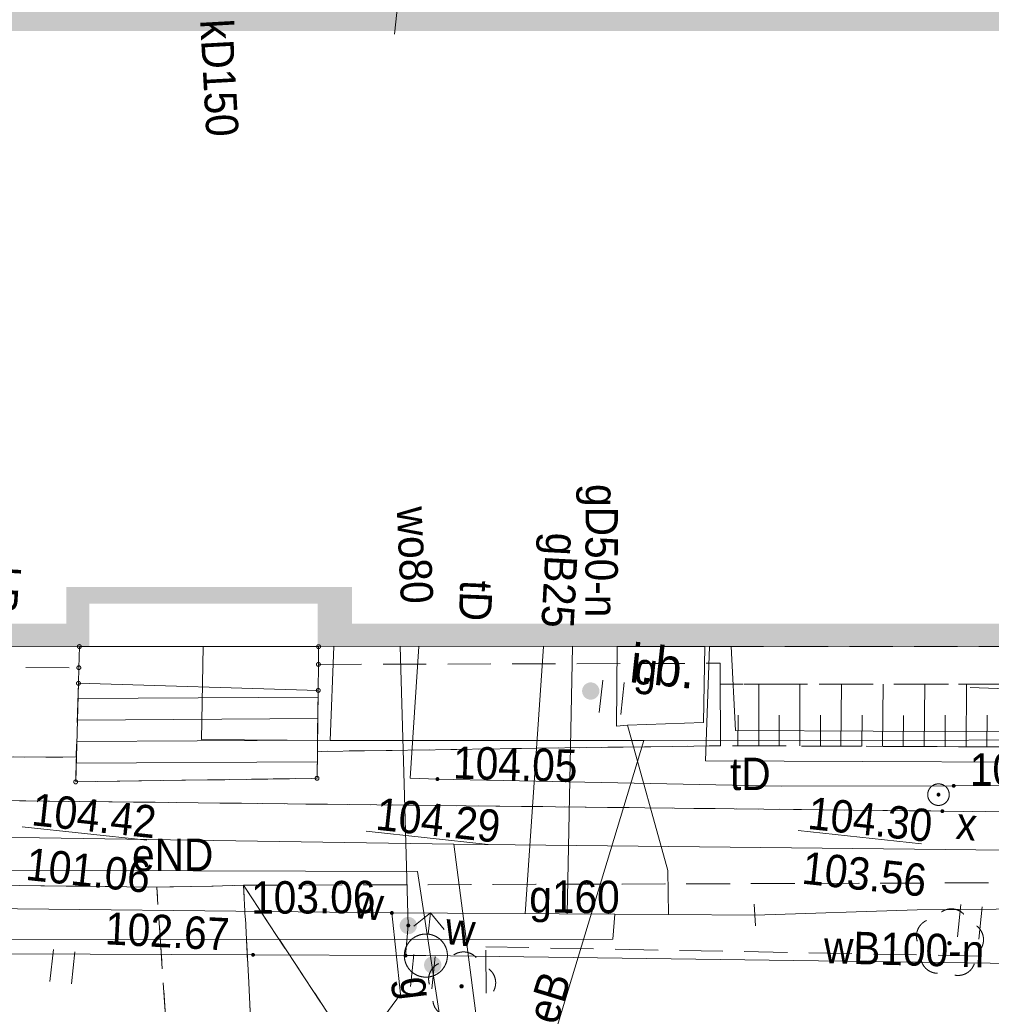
# Model space of a CAD drawing. Header units: millimetres. Extents: x -165388 to 921073, y -295343 to 494042.
# Tile 11 of 117: x -85123 to -62574, y -125947 to -103108. Entities that reach past the tile are written whole.
import ezdxf
from ezdxf.xclip import XClip

# ---------------------------------------------------------------- set-up
doc = ezdxf.new("R2010")
doc.units = ezdxf.units.MM
doc.header["$MEASUREMENT"] = 0
doc.header["$XCLIPFRAME"] = 0
for name, pattern in [('0.5_0.5', [1000, 500, -500]), ('mz1.0_0.5', [1500, 1000, -500]), ('mz1.25_0.5', [1750, 1250, -500])]:
    doc.linetypes.add(name, pattern=pattern)
for name, color, linetype, lineweight in [('7795.2023_2_000 Inne (niezydentyfikowane)_Nr_pióra__7', 7, 'Continuous', 18), ('7795.2023_2_219-działka ewidencyjna_Nr_pióra__7', 7, 'Continuous', 18), ('7795.2023_2_312-budynek ewidencyjny_Nr_pióra__7', 7, 'Continuous', 18), ('7795.2023_2_352-schody_Nr_pióra__7', 7, 'Continuous', 18), ('7795.2023_2_chodnik (powierzchnia)_Nr_pióra__7', 7, 'Continuous', 18), ('7795.2023_2_hydrant (punkt)_Nr_pióra__7', 7, 'Continuous', 18), ('7795.2023_2_inna budowla (powierzchnia)-Atr17_Nr_pióra__7', 7, 'Continuous', 18), ('7795.2023_2_inna budowla (powierzchnia)_Nr_pióra__7', 7, 'Continuous', 18), ('7795.2023_2_murek oporowy (linia)_Nr_pióra__7', 7, 'Continuous', 18), ('7795.2023_2_przewód gazowy (linia)-Atr1_Nr_pióra__7', 7, 'Continuous', 18), ('7795.2023_2_punkt o określonej wysokości (sieć kanalizacyjna)-Atr2_Nr_pióra__7', 7, 'Continuous', 18), ('7795.2023_2_punkt o określonej wysokości (sieć niezidentyfikowana)-Atr2_Nr_pióra__7', 7, 'Continuous', 18), ('7795.2023_2_punkt o określonej wysokości (sieć niezidentyfikowana)-Atr3_Nr_pióra__7', 7, 'Continuous', 18), ('7795.2023_2_punkt o określonej wysokości (sieć wodociągowa)-Atr2_Nr_pióra__7', 7, 'Continuous', 18), ('7795.2023_2_punkt zmiany cech lub źródła danych o położeniu przewodu (sieć gazowa)_Nr_pióra__7', 7, 'Continuous', 18), ('7795.2023_2_skarpa nieumocniona (powierzchnia)_Nr_pióra__7', 7, 'Continuous', 18), ('7795.2023_2_studzienka okrągła - przewód niezidentyfikowany (punkt)-Atr17_Nr_pióra__7', 7, 'Continuous', 18), ('7795.2023_2_studzienka okrągła - przewód niezidentyfikowany (punkt)_Nr_pióra__7', 7, 'Continuous', 18), ('7795.2023_2_trawnik (powierzchnia) - symbol_Nr_pióra__7', 7, 'Continuous', 18), ('7795.2023_2_trawnik (powierzchnia)_Nr_pióra__7', 7, 'Continuous', 18), ('7795.2023_2_Wstawianie ramki sekcyjnej z opisem_Nr_pióra__7', 7, 'Continuous', 18), ('7795.2023_2_zakrzewienie (powierzchnia)_Nr_pióra__7', 7, 'Continuous', 18), ('7795.2023_2_zasuwa - siec gazowa (punkt)-Atr17_Nr_pióra__7', 7, 'Continuous', 18), ('7795.2023_2_zasuwa - siec wodociągowa (punkt)-Atr17_Nr_pióra__7', 7, 'Continuous', 18), ('Zagospodarowanie - Budynki_Nr_pióra__1', 7, 'Continuous', 13)]:
    doc.layers.add(name, color=color, linetype=linetype, lineweight=lineweight)
for name, color, linetype in [('7795.2023_2_203-punkt graniczny', 7, 'Continuous'), ('7795.2023_2_drzewo liściaste (punkt)', 7, 'Continuous'), ('7795.2023_2_punkt o określonej wysokości (sieć gazowa)', 7, 'Continuous'), ('7795.2023_2_punkt o określonej wysokości (sieć niezidentyfikowana)', 7, 'Continuous'), ('7795.2023_2_punkt o określonej wysokości (sieć telekomunikacyjna)', 7, 'Continuous'), ('7795.2023_2_punkt o określonej wysokości (sieć wodociągowa)', 7, 'Continuous'), ('7795.2023_2_zasuwa - siec gazowa (punkt)', 7, 'Continuous'), ('7795.2023_2_zasuwa - siec wodociągowa (punkt)', 7, 'Continuous'), ('Zagospodarowanie - Budynki', 7, 'Continuous')]:
    doc.layers.add(name, color=color, linetype=linetype)
for name, color, linetype, lineweight, true_color in [('7795.2023_2_218-kontur użytku gruntowego_Nr_pióra__3', 7, 'Continuous', 18, 0x959595), ('7795.2023_2_drzewo liściaste (punkt)_Nr_pióra__94', 7, 'Continuous', 18, 0x4a4a4a), ('7795.2023_2_przewód elektroenergetyczny (linia)-Atr1_Nr_pióra__1', 7, 'Continuous', 18, 0x4c4c4c), ('7795.2023_2_przewód elektroenergetyczny (linia)_Nr_pióra__1', 7, 'Continuous', 18, 0x4c4c4c), ('7795.2023_2_przewód gazowy (linia)_Nr_pióra__40', 7, 'Continuous', 18, 0xbcbcbc), ('7795.2023_2_przewód kanalizacyjny (linia)-Atr1_Nr_pióra__34', 7, 'Continuous', 18, 0x4a4a4a), ('7795.2023_2_przewód kanalizacyjny (linia)_Nr_pióra__34', 7, 'Continuous', 18, 0x4a4a4a), ('7795.2023_2_przewód telekomunikacyjny (linia)-Atr1_Nr_pióra__30', 7, 'Continuous', 18, 0x969696), ('7795.2023_2_przewód telekomunikacyjny (linia)_Nr_pióra__30', 7, 'Continuous', 18, 0x969696), ('7795.2023_2_przewód wodociągowy (linia)-Atr1_Nr_pióra__5', 7, 'Continuous', 18, 0x1d1d1d), ('7795.2023_2_przewód wodociągowy (linia)_Nr_pióra__5', 7, 'Continuous', 18, 0x1d1d1d), ('7795.2023_2_Punkt budynku_Nr_pióra__5', 7, 'Continuous', 18, 0x1d1d1d), ('7795.2023_2_punkt o określonej wysokości (sieć gazowa)-Atr2_Nr_pióra__40', 7, 'Continuous', 18, 0xbcbcbc), ('7795.2023_2_punkt o określonej wysokości (sieć kanalizacyjna)-Atr2_Nr_pióra__34', 7, 'Continuous', 18, 0x4a4a4a), ('7795.2023_2_punkt o określonej wysokości (sieć kanalizacyjna)-Atr3_Nr_pióra__34', 7, 'Continuous', 18, 0x4a4a4a), ('7795.2023_2_punkt o określonej wysokości (sieć telekomunikacyjna)-Atr2_Nr_pióra__30', 7, 'Continuous', 18, 0x969696), ('7795.2023_2_punkt o określonej wysokości (sieć wodociągowa)-Atr2_Nr_pióra__5', 7, 'Continuous', 18, 0x1d1d1d)]:
    doc.layers.add(name, color=color, linetype=linetype, lineweight=lineweight, true_color=true_color)
doc.styles.add('GENERATED_STYLE_1', font='txt')
doc.linetypes.add('450-500k', pattern='A,0,[2,A.01.1_PROJEKT_ZAGOSPODAROWANIA_DZIAŁKI1.Shx,S=39.68254,R=0,X=0,Y=0],-5000,0', length=5000)

# ---------------------------------------------------------------- blocks, each defined once
blk = doc.blocks.new('Rysunek_1_2', base_point=(-8073115860, -4958828181))
at = {"layer": '7795.2023_2_203-punkt graniczny', "linetype": 'Continuous', "lineweight": 0, "true_color": 0x000000}
blk.add_hatch(color=18, dxfattribs=at).paths.add_polyline_path([(-63666, -121471, 1), (-63755, -121461, 1)])
at = {"layer": '7795.2023_2_drzewo liściaste (punkt)', "linetype": 'Continuous', "lineweight": 0, "true_color": 0x4a4a4a}
for points in [[(-63496, -124536, 1), (-63596, -124525, 1)], [(-74817, -125535, 1), (-74917, -125525, 1)]]:
    blk.add_hatch(color=251, dxfattribs=at).paths.add_polyline_path(points)
at = {"layer": '7795.2023_2_punkt o określonej wysokości (sieć gazowa)', "linetype": 'Continuous', "lineweight": 0, "true_color": 0xbcbcbc}
blk.add_hatch(color=9, dxfattribs=at).paths.add_polyline_path([(-76440, -123833, 1), (-76530, -123823, 1)])
at = {"layer": '7795.2023_2_punkt o określonej wysokości (sieć niezidentyfikowana)', "linetype": 'Continuous', "lineweight": 0, "true_color": 0x000000}
blk.add_hatch(color=18, dxfattribs=at).paths.add_polyline_path([(-63755, -121089, 1), (-63845, -121079, 1)])
at = {"layer": '7795.2023_2_punkt o określonej wysokości (sieć telekomunikacyjna)', "linetype": 'Continuous', "lineweight": 0, "true_color": 0x969696}
for points in [[(-75383, -120728, 1), (-75473, -120718, 1)], [(-63402, -120885, 1), (-63491, -120876, 1)]]:
    blk.add_hatch(color=252, dxfattribs=at).paths.add_polyline_path(points)
at = {"layer": '7795.2023_2_punkt o określonej wysokości (sieć wodociągowa)', "linetype": 'Continuous', "lineweight": 0, "true_color": 0x1d1d1d}
for points in [[(-76059, -124125, 1), (-76149, -124115, 1)], [(-79662, -124805, 1), (-79751, -124795, 1)], [(-76124, -124822, 1), (-76213, -124812, 1)]]:
    blk.add_hatch(color=250, dxfattribs=at).paths.add_polyline_path(points)
at = {"layer": '7795.2023_2_zasuwa - siec gazowa (punkt)', "linetype": 'Continuous', "lineweight": 0, "true_color": 0x000000}
blk.add_hatch(color=18, dxfattribs=at).paths.add_polyline_path([(-71671, -118702, 1), (-72069, -118659, 1)])
at = {"layer": '7795.2023_2_zasuwa - siec wodociągowa (punkt)', "linetype": 'Continuous', "lineweight": 0, "true_color": 0x000000}
for points in [[(-75905, -124141, 1), (-76302, -124099, 1)], [(-75338, -125029, 1), (-75738, -125042, 1)]]:
    blk.add_hatch(color=18, dxfattribs=at).paths.add_polyline_path(points)
at = {"layer": '7795.2023_2_000 Inne (niezydentyfikowane)_Nr_pióra__7', "linetype": 'Continuous', "flags": 128}
for points in [[(-67973, -119953), (-67970, -118515)], [(-67018, -119955), (-67015, -118517)], [(-66063, -119956), (-66050, -118520)], [(-65099, -119969), (-65084, -118523)], [(-64134, -119972), (-64118, -118515)], [(-63158, -119976), (-63153, -118518)], [(-68456, -119951), (-68450, -119238)], [(-67501, -119953), (-67495, -119240)], [(-66536, -119956), (-66539, -119242)], [(-65580, -119958), (-65574, -119244)], [(-64616, -119971), (-64609, -119247)], [(-63641, -119975), (-63643, -119240)], [(-62676, -119977), (-62668, -119244)]]:
    blk.add_lwpolyline(points, dxfattribs=at)
at = {"layer": '7795.2023_2_218-kontur użytku gruntowego_Nr_pióra__3', "linetype": '0.5_0.5', "flags": 128}
for points in [[(-142475, -120587), (-63710, -121466)], [(-63710, -121466), (-57493, -121539)]]:
    blk.add_lwpolyline(points, dxfattribs=at)
at = {"layer": '7795.2023_2_219-działka ewidencyjna_Nr_pióra__7', "linetype": 'Continuous', "flags": 128}
for points in [[(-142475, -120587), (-63710, -121466)], [(-63710, -121466), (-57493, -121539)]]:
    blk.add_lwpolyline(points, dxfattribs=at)
at = {"layer": '7795.2023_2_312-budynek ewidencyjny_Nr_pióra__7', "linetype": 'Continuous', "flags": 128}
blk.add_lwpolyline([(-57437, -117642), (-129530, -117660)], dxfattribs=at)
at = {"layer": '7795.2023_2_352-schody_Nr_pióra__7', "linetype": 'Continuous', "flags": 128}
for points in [[(-78194, -118666), (-78190, -118063), (-78186, -117651), (-83738, -117650), (-83750, -118141), (-83759, -118502)], [(-78194, -118666), (-78190, -118063), (-78186, -117651), (-83738, -117650), (-83750, -118141), (-83759, -118502)], [(-78194, -118666), (-83759, -118502), (-83823, -120788), (-78222, -120705)], [(-78194, -118666), (-83759, -118502), (-83823, -120788), (-78222, -120705)]]:
    blk.add_lwpolyline(points, close=True, dxfattribs=at)
for points in [[(-83768, -118854), (-78197, -118820)], [(-83783, -119354), (-78203, -119320)], [(-83797, -119854), (-78210, -119820)], [(-83810, -120354), (-78217, -120320)]]:
    blk.add_lwpolyline(points, dxfattribs=at)
at = {"layer": '7795.2023_2_chodnik (powierzchnia)_Nr_pióra__7', "linetype": 'mz1.0_0.5', "flags": 128}
for points in [[(-133564, -120486), (-133603, -117474), (-133148, -117453), (-132405, -117462), (-131641, -117463), (-131733, -120018), (-117448, -120171), (-94590, -120188), (-84123, -120213), (-83811, -120206), (-83823, -120788), (-78222, -120705), (-78215, -120082), (-68858, -119948), (-58584, -119994), (-57508, -120089), (-50285, -120069), (-46807, -120180), (-48984, -123135), (-51551, -123061), (-55730, -123106), (-79926, -123187), (-81942, -123233), (-87867, -123151), (-93853, -123072), (-133543, -123012)], [(-80672, -142910), (-81025, -136627), (-81942, -123233), (-79926, -123187), (-78901, -142708), (-78752, -143669)]]:
    blk.add_lwpolyline(points, close=True, dxfattribs=at)
at = {"layer": '7795.2023_2_drzewo liściaste (punkt)_Nr_pióra__94', "linetype": 'Continuous'}
for centre, start, end in [((-63503, -124133), 43.1542, 124.6102), ((-63911, -124367), 115.1902, 196.4302), ((-63155, -124448), 331.3342, 52.5742), ((-74824, -125132), 43.1542, 124.6102), ((-63814, -124828), 187.1032, 268.7532), ((-75232, -125366), 115.1902, 196.4302), ((-74476, -125447), 331.3342, 52.5742), ((-63347, -124878), 259.0112, 340.6612), ((-75135, -125827), 187.1032, 268.7532)]:
    blk.add_arc(centre, 400, start, end, dxfattribs=at)
at = {"layer": '7795.2023_2_hydrant (punkt)_Nr_pióra__7', "linetype": 'Continuous'}
for p, q in [((-75589, -123823), (-75978, -124137)), ((-75642, -124320), (-75589, -123823)), ((-75589, -123823), (-75275, -124212))]:
    blk.add_line(p, q, dxfattribs=at)
blk.add_circle((-75696, -124817), 500, dxfattribs=at)
at = {"layer": '7795.2023_2_inna budowla (powierzchnia)_Nr_pióra__7', "linetype": 'Continuous', "flags": 128}
blk.add_lwpolyline([(-71257, -117650), (-69225, -117646), (-69253, -119413), (-71020, -119475), (-71274, -119498)], close=True, dxfattribs=at)
at = {"layer": '7795.2023_2_murek oporowy (linia)_Nr_pióra__7', "linetype": 'Continuous'}
blk.add_line((-69112, -117645), (-68862, -117645), dxfattribs=at)
at = {"layer": '7795.2023_2_murek oporowy (linia)_Nr_pióra__7', "linetype": '450-500k'}
blk.add_line((-68612, -117644), (-68862, -117645), dxfattribs=at)
at = {"layer": '7795.2023_2_murek oporowy (linia)_Nr_pióra__7', "linetype": 'Continuous', "flags": 128}
blk.add_lwpolyline([(-69112, -117645), (-69209, -120299), (-58243, -120345), (-58274, -117653)], dxfattribs=at)
at = {"layer": '7795.2023_2_murek oporowy (linia)_Nr_pióra__7', "linetype": '450-500k', "flags": 128}
blk.add_lwpolyline([(-68612, -117644), (-68507, -119598), (-58925, -119642), (-58774, -117640)], dxfattribs=at)
at = {"layer": '7795.2023_2_przewód elektroenergetyczny (linia)_Nr_pióra__1', "linetype": 'Continuous', "flags": 128}
for points in [[(-58119, -97726), (-54859, -97905), (-55315, -119328), (-55558, -119815), (-70635, -119828), (-77917, -119832), (-77834, -117649)], [(-77917, -119832), (-80901, -119804), (-80861, -117646)], [(-63462, -140078), (-63306, -139743), (-62753, -138525), (-63082, -137936), (-65672, -137890), (-76062, -137712), (-70635, -119828)], [(-151748, -121374), (-143439, -121318), (-133480, -121581), (-112655, -121801), (-104226, -121890), (-84666, -122086), (-75047, -122232), (-54383, -122455), (-46849, -122539), (-45914, -122548)], [(-75047, -122232), (-72953, -138357), (-67139, -139664), (-63917, -140381)], [(-75047, -122232), (-72953, -138357), (-67139, -139664), (-63917, -140381)], [(-73490, -138490), (-75889, -122866), (-88909, -122828), (-104361, -122771), (-123393, -122712), (-142172, -122641), (-151430, -122594), (-151889, -122595)]]:
    blk.add_lwpolyline(points, dxfattribs=at)
at = {"layer": '7795.2023_2_przewód gazowy (linia)_Nr_pióra__40', "linetype": 'Continuous', "flags": 128}
for points in [[(-73389, -123848), (-72966, -117648)], [(-72414, -123852), (-72292, -117649)], [(-70062, -123862), (-70084, -122844), (-71020, -119475)], [(-151915, -122817), (-104573, -123533), (-88077, -123702), (-76485, -123828)], [(-68062, -123876), (-64298, -123756), (-54231, -123668), (-43369, -123757), (-57796, -157210)], [(-88087, -124445), (-71361, -124437), (-71309, -123860)], [(-76485, -123828), (-76284, -125710), (-76755, -126353), (-77638, -126329)], [(-76485, -123828), (-71309, -123860), (-70062, -123862), (-68062, -123876)]]:
    blk.add_lwpolyline(points, dxfattribs=at)
at = {"layer": '7795.2023_2_przewód kanalizacyjny (linia)_Nr_pióra__34', "linetype": 'Continuous', "flags": 128}
blk.add_lwpolyline([(-63061, -118599), (-61799, -118643)], dxfattribs=at)
at = {"layer": '7795.2023_2_przewód telekomunikacyjny (linia)_Nr_pióra__30', "linetype": 'Continuous', "flags": 128}
blk.add_lwpolyline([(-46770, -121059), (-47366, -120703), (-47754, -120662), (-52113, -120798), (-53787, -120840), (-63446, -120881), (-67440, -120885), (-75428, -120723), (-76060, -120705), (-75863, -117649)], dxfattribs=at)
at = {"layer": '7795.2023_2_przewód wodociągowy (linia)_Nr_pióra__5', "linetype": 'Continuous', "flags": 128}
for points in [[(-76168, -124817), (-76104, -124120), (-76206, -120569), (-76295, -117643)], [(-114063, -125462), (-112404, -125469), (-111876, -124671), (-79707, -124800), (-76168, -124817), (-75696, -124817)], [(-75696, -124817), (-51212, -125149), (-42828, -128483)]]:
    blk.add_lwpolyline(points, dxfattribs=at)
at = {"layer": '7795.2023_2_Punkt budynku_Nr_pióra__5', "linetype": 'Continuous'}
for centre in [(-83738, -117650), (-78186, -117651), (-78190, -118063), (-83750, -118141), (-83759, -118502), (-78194, -118666), (-83823, -120788), (-78222, -120705)]:
    blk.add_circle(centre, 45, dxfattribs=at)
at = {"layer": '7795.2023_2_punkt o określonej wysokości (sieć kanalizacyjna)-Atr2_Nr_pióra__7', "linetype": 'Continuous', "flags": 128}
blk.add_lwpolyline([(-85067, -121830), (-82171, -122140)], dxfattribs=at)
at = {"layer": '7795.2023_2_punkt o określonej wysokości (sieć niezidentyfikowana)-Atr2_Nr_pióra__7', "linetype": 'Continuous', "flags": 128}
blk.add_lwpolyline([(-67055, -121916), (-64197, -122222)], dxfattribs=at)
at = {"layer": '7795.2023_2_punkt o określonej wysokości (sieć wodociągowa)-Atr2_Nr_pióra__7', "linetype": 'Continuous', "flags": 128}
blk.add_lwpolyline([(-77080, -121934), (-74249, -122237)], dxfattribs=at)
at = {"layer": '7795.2023_2_punkt zmiany cech lub źródła danych o położeniu przewodu (sieć gazowa)_Nr_pióra__7', "linetype": 'Continuous'}
blk.add_line((-68081, -123626), (-68043, -124125), dxfattribs=at)
at = {"layer": '7795.2023_2_skarpa nieumocniona (powierzchnia)_Nr_pióra__7', "linetype": 'mz1.25_0.5', "flags": 128}
blk.add_lwpolyline([(-58584, -119994), (-68858, -119948), (-68866, -118520), (-58547, -118519)], close=True, dxfattribs=at)
blk.add_lwpolyline([(-58584, -119994), (-68858, -119948), (-68866, -118520), (-58547, -118519)], close=True, dxfattribs=at)
at = {"layer": '7795.2023_2_studzienka okrągła - przewód niezidentyfikowany (punkt)_Nr_pióra__7', "linetype": 'Continuous'}
blk.add_circle((-63800, -121084), 250, dxfattribs=at)
at = {"layer": '7795.2023_2_trawnik (powierzchnia) - symbol_Nr_pióra__7', "linetype": 'Continuous'}
for p, q in [((-71673, -119175), (-71593, -118429)), ((-71175, -119228), (-71095, -118483)), ((-63360, -124381), (-63280, -123635)), ((-62863, -124434), (-62783, -123688)), ((-84421, -125422), (-84341, -124676)), ((-83924, -125475), (-83844, -124730)), ((-76055, -125534), (-75975, -124789)), ((-75558, -125588), (-75478, -124842))]:
    blk.add_line(p, q, dxfattribs=at)
at = {"layer": '7795.2023_2_trawnik (powierzchnia)_Nr_pióra__7', "linetype": 'mz1.0_0.5', "flags": 128}
for points in [[(-129802, -117479), (-129754, -118158), (-112694, -118136), (-112503, -118137), (-112549, -118655), (-108842, -118690), (-108348, -118683), (-104734, -118648), (-104185, -118596), (-100553, -118583), (-100553, -118110), (-83750, -118141), (-83759, -118502), (-83811, -120206), (-84123, -120213), (-94590, -120188), (-117448, -120171), (-131733, -120018), (-131641, -117463)], [(-68862, -117645), (-58524, -117647), (-58547, -118519), (-68866, -118520), (-68864, -118037)], [(-78190, -118063), (-68864, -118037), (-68866, -118520), (-68858, -119948), (-78215, -120082), (-78194, -118666)], [(-133543, -123012), (-93853, -123072), (-87867, -123151), (-81942, -123233), (-81025, -136627), (-80672, -142910), (-92959, -137621), (-93253, -138303), (-95494, -143444), (-109947, -137258), (-112834, -136235), (-118443, -134517), (-121609, -133564), (-124107, -132934), (-126089, -132481), (-128380, -131984), (-130030, -131616), (-131223, -131397), (-131576, -131219), (-131915, -131001), (-132231, -130756), (-132512, -130475), (-132682, -130275), (-132909, -129949), (-133103, -129607), (-133265, -129237), (-133384, -128852), (-133473, -128461), (-133489, -128328), (-133550, -127024), (-133585, -124436)], [(-79926, -123187), (-64945, -145933), (-63405, -142448), (-58404, -144492), (-58210, -144091), (-57054, -144466), (-48445, -124017), (-48984, -123135), (-51551, -123061), (-55730, -123106)], [(-59512, -148165), (-59493, -148268), (-59766, -148570), (-64667, -150660), (-74055, -146476), (-73777, -145852), (-78752, -143669), (-78901, -142708), (-79926, -123187), (-64945, -145933)], [(-74306, -124614), (-61479, -124853), (-61376, -130466), (-74250, -130373)]]:
    blk.add_lwpolyline(points, close=True, dxfattribs=at)
at = {"layer": '7795.2023_2_Wstawianie ramki sekcyjnej z opisem_Nr_pióra__7', "linetype": 'Continuous', "flags": 128}
blk.add_lwpolyline([(-76423, -103448), (-75890, -98477)], dxfattribs=at)
at = {"layer": '7795.2023_2_zakrzewienie (powierzchnia)_Nr_pióra__7', "linetype": 'mz1.0_0.5', "flags": 128}
blk.add_lwpolyline([(-74306, -124614), (-61479, -124853), (-61376, -130466), (-74250, -130373)], close=True, dxfattribs=at)
at = {"layer": '7795.2023_2_inna budowla (powierzchnia)-Atr17_Nr_pióra__7', "linetype": 'Continuous', "insert": (-70946, -118031), "char_height": 900, "attachment_point": 4, "rotation": 353.8822, "style": 'GENERATED_STYLE_1'}
blk.add_mtext('\\A1;{\\W0.900000x;\\fArial|b0|i0|c238|p38;i.b.}', dxfattribs=at)
at = {"layer": '7795.2023_2_przewód elektroenergetyczny (linia)-Atr1_Nr_pióra__1', "linetype": 'Continuous', "char_height": 750, "attachment_point": 4, "style": 'GENERATED_STYLE_1'}
for s, insert, rotation in [('\\A1;{\\W0.900000x;\\fArial|b0|i0|c238|p38;eND}', (-82515, -122487), 0.1082), ('\\A1;{\\W0.900000x;\\fArial|b0|i0|c238|p38;eB}', (-73010, -126342), 73.1262)]:
    blk.add_mtext(s, dxfattribs=dict(at, insert=insert, rotation=rotation))
at = {"layer": '7795.2023_2_przewód gazowy (linia)-Atr1_Nr_pióra__7', "linetype": 'Continuous', "char_height": 750, "attachment_point": 4, "style": 'GENERATED_STYLE_1'}
for s, insert, rotation in [('\\A1;{\\W0.900000x;\\fArial|b0|i0|c238|p38;gD50-n}', (-71725, -113880), 269.8412), ('\\A1;{\\W0.900000x;\\fArial|b0|i0|c238|p38;gB25}', (-72640, -115010), 267.0072), ('\\A1;{\\W0.900000x;\\fArial|b0|i0|c238|p38;g160}', (-73296, -123559), 359.6902), ('\\A1;{\\W0.900000x;\\fArial|b0|i0|c238|p38;g}', (-76042, -125315), 277.0462)]:
    blk.add_mtext(s, dxfattribs=dict(at, insert=insert, rotation=rotation))
at = {"layer": '7795.2023_2_przewód kanalizacyjny (linia)-Atr1_Nr_pióra__34', "linetype": 'Continuous', "char_height": 750, "attachment_point": 4, "style": 'GENERATED_STYLE_1'}
for s, insert, rotation in [('\\A1;{\\W0.900000x;\\fArial|b0|i0|c238|p38;kD150}', (-80568, -103098), 273.1592), ('\\A1;{\\W0.900000x;\\fArial|b0|i0|c238|p38;kB}', (-85498, -115785), 266.5022)]:
    blk.add_mtext(s, dxfattribs=dict(at, insert=insert, rotation=rotation))
at = {"layer": '7795.2023_2_przewód telekomunikacyjny (linia)-Atr1_Nr_pióra__30', "linetype": 'Continuous', "char_height": 750, "attachment_point": 4, "style": 'GENERATED_STYLE_1'}
for insert, rotation in [((-74524, -116115), 267.5982), ((-68638, -120608), 0.0832)]:
    blk.add_mtext('\\A1;{\\W0.900000x;\\fArial|b0|i0|c238|p38;tD}', dxfattribs=dict(at, insert=insert, rotation=rotation))
at = {"layer": '7795.2023_2_przewód wodociągowy (linia)-Atr1_Nr_pióra__5', "linetype": 'Continuous', "char_height": 750, "attachment_point": 4, "style": 'GENERATED_STYLE_1'}
for s, insert, rotation in [('\\A1;{\\W0.900000x;\\fArial|b0|i0|c238|p38;wo80}', (-76004, -114403), 272.6102), ('\\A1;{\\W0.900000x;\\fArial|b0|i0|c238|p38;wB100-n}', (-66457, -124624), 358.5022)]:
    blk.add_mtext(s, dxfattribs=dict(at, insert=insert, rotation=rotation))
at = {"layer": '7795.2023_2_punkt o określonej wysokości (sieć gazowa)-Atr2_Nr_pióra__40', "linetype": 'Continuous', "insert": (-79751, -123477), "char_height": 750, "attachment_point": 4, "rotation": 0.3012, "style": 'GENERATED_STYLE_1'}
blk.add_mtext('\\A1;{\\W0.900000x;\\fArial|b0|i0|c238|p38;103.06}', dxfattribs=at)
at = {"layer": '7795.2023_2_punkt o określonej wysokości (sieć kanalizacyjna)-Atr2_Nr_pióra__34', "linetype": 'Continuous', "insert": (-84870, -121801), "char_height": 750, "attachment_point": 7, "rotation": 353.8822, "style": 'GENERATED_STYLE_1'}
blk.add_mtext('\\A1;{\\W0.900000x;\\fArial|b0|i0|c238|p38;104.42}', dxfattribs=at)
at = {"layer": '7795.2023_2_punkt o określonej wysokości (sieć kanalizacyjna)-Atr3_Nr_pióra__34', "linetype": 'Continuous', "insert": (-85006, -123069), "char_height": 750, "attachment_point": 7, "rotation": 353.8822, "style": 'GENERATED_STYLE_1'}
blk.add_mtext('\\A1;{\\W0.900000x;\\fArial|b0|i0|c238|p38;101.06}', dxfattribs=at)
at = {"layer": '7795.2023_2_punkt o określonej wysokości (sieć niezidentyfikowana)-Atr2_Nr_pióra__7', "linetype": 'Continuous', "insert": (-66858, -121887), "char_height": 750, "attachment_point": 7, "rotation": 353.8822, "style": 'GENERATED_STYLE_1'}
blk.add_mtext('\\A1;{\\W0.900000x;\\fArial|b0|i0|c238|p38;104.30}', dxfattribs=at)
at = {"layer": '7795.2023_2_punkt o określonej wysokości (sieć niezidentyfikowana)-Atr3_Nr_pióra__7', "linetype": 'Continuous', "insert": (-66994, -123156), "char_height": 750, "attachment_point": 7, "rotation": 353.8822, "style": 'GENERATED_STYLE_1'}
blk.add_mtext('\\A1;{\\W0.900000x;\\fArial|b0|i0|c238|p38;103.56}', dxfattribs=at)
at = {"layer": '7795.2023_2_punkt o określonej wysokości (sieć telekomunikacyjna)-Atr2_Nr_pióra__30', "linetype": 'Continuous', "char_height": 750, "attachment_point": 4, "style": 'GENERATED_STYLE_1'}
for s, insert, rotation in [('\\A1;{\\W0.900000x;\\fArial|b0|i0|c238|p38;104.05}', (-75062, -120341), 358.3872), ('\\A1;{\\W0.900000x;\\fArial|b0|i0|c238|p38;103.65}', (-63071, -120505), 0.2222)]:
    blk.add_mtext(s, dxfattribs=dict(at, insert=insert, rotation=rotation))
at = {"layer": '7795.2023_2_punkt o określonej wysokości (sieć wodociągowa)-Atr2_Nr_pióra__5', "linetype": 'Continuous', "char_height": 750, "style": 'GENERATED_STYLE_1'}
for s, insert, attachment_point, rotation in [('\\A1;{\\W0.900000x;\\fArial|b0|i0|c238|p38;104.29}', (-76883, -121905), 7, 353.8822), ('\\A1;{\\W0.900000x;\\fArial|b0|i0|c238|p38;102.67}', (-83138, -124185), 4, 357.1042)]:
    blk.add_mtext(s, dxfattribs=dict(at, insert=insert, attachment_point=attachment_point, rotation=rotation))
at = {"layer": '7795.2023_2_studzienka okrągła - przewód niezidentyfikowany (punkt)-Atr17_Nr_pióra__7', "linetype": 'Continuous', "insert": (-63419, -122105), "char_height": 750, "attachment_point": 7, "rotation": 353.8822, "style": 'GENERATED_STYLE_1'}
blk.add_mtext('\\A1;{\\W0.900000x;\\fArial|b0|i0|c238|p38;x}', dxfattribs=at)
at = {"layer": '7795.2023_2_zasuwa - siec gazowa (punkt)-Atr17_Nr_pióra__7', "linetype": 'Continuous', "insert": (-70855, -118249), "char_height": 750, "attachment_point": 4, "rotation": 353.8822, "style": 'GENERATED_STYLE_1'}
blk.add_mtext('\\A1;{\\W0.900000x;\\fArial|b0|i0|c238|p38;g}', dxfattribs=at)
at = {"layer": '7795.2023_2_zasuwa - siec wodociągowa (punkt)-Atr17_Nr_pióra__7', "linetype": 'Continuous', "char_height": 750, "rotation": 353.8822, "style": 'GENERATED_STYLE_1'}
for insert, attachment_point in [((-77321, -123192), 1), ((-75274, -124543), 7)]:
    blk.add_mtext('\\A1;{\\W0.900000x;\\fArial|b0|i0|c238|p38;w}', dxfattribs=dict(at, insert=insert, attachment_point=attachment_point))

msp = doc.modelspace()

# ---------------------------------------------------------------- hatches: boundary and pattern name
at = {"layer": 'Zagospodarowanie - Budynki_Nr_pióra__1', "linetype": 'Continuous'}
h = msp.add_hatch(color=256, dxfattribs=at)
h.paths.add_polyline_path([(-129509.647, -117649.486), (-128979.647, -117649.486), (-84037.078, -117649.486), (-83507.078, -117649.486), (-83507.078, -117119.486), (-83507.078, -116653.389), (-78210.313, -116653.389), (-78210.313, -117115.586), (-78210.313, -117645.586), (-77413.406, -117645.586), (-58059.942, -117645.586), (-57529.942, -117645.586), (-57529.942, -117115.586), (-57529.942, -103368.288), (-57529.942, -102838.288), (-58059.942, -102838.288), (-84695.243, -102838.288), (-128979.647, -102838.288), (-129214.695, -102838.288), (-129509.647, -102838.288), (-129509.647, -117119.486)])
h.paths.add_polyline_path([(-84037.078, -117119.486), (-128979.647, -117119.486), (-128979.647, -103368.288), (-84695.243, -103368.288), (-58059.942, -103368.288), (-58059.942, -117115.586), (-77413.406, -117115.586), (-77413.406, -116653.389), (-77413.406, -116263.389), (-78210.313, -116263.389), (-83507.078, -116263.389), (-84037.078, -116263.389), (-84037.078, -116653.389)], flags=0)

# ---------------------------------------------------------------- block references
at = {"layer": 'Zagospodarowanie - Budynki', "color": 151, "linetype": 'Continuous', "lineweight": 13, "true_color": 0x80c2ff}
ref = msp.add_blockref('Rysunek_1_2', (-8073115859.987, -4958828180.543), dxfattribs=at)
XClip(ref).set_block_clipping_path([(-157094.7839021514, -148080.1650051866), (-43180.5757127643, -160289.8069398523), (-31694.507992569, -53126.4423991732), (-145608.7161819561, -40916.8004645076)])

doc.saveas('drawing.dxf')
